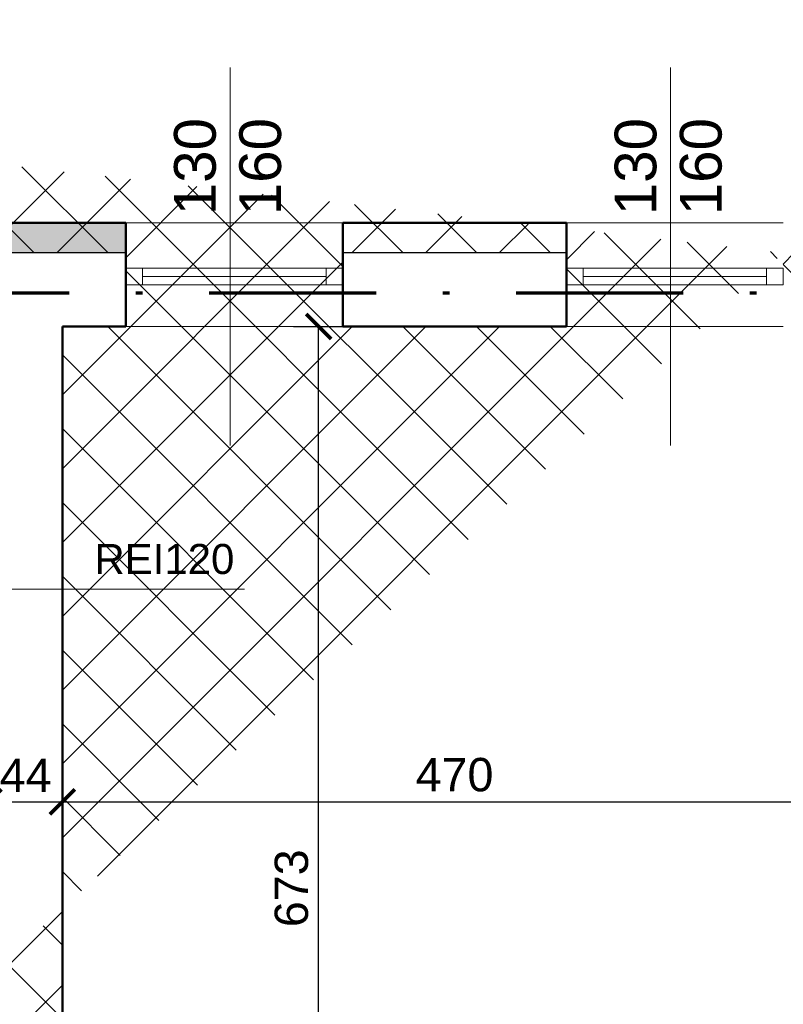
# Model space of a CAD drawing. Header units: millimetres. Extents: x -61343 to 9939, y -6894 to 7453.
# Tile 67 of 255: x -24207 to -23749, y 5147 to 5737. Entities that reach past the tile are written whole.
import ezdxf

# ---------------------------------------------------------------- set-up
doc = ezdxf.new("R2010")
doc.units = ezdxf.units.MM
doc.header["$MEASUREMENT"] = 0
doc.linetypes.add('Kropki i Kreski', pattern=[919.9999999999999, 500, -200, 20.00000000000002, -199.9999999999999])
for name, color, linetype in [('2D - Ogólne', 7, 'Continuous'), ('Konstrukcja - Ściany zew', 7, 'Continuous'), ('Opisy - Teksty', 7, 'Continuous')]:
    doc.layers.add(name, color=color, linetype=linetype)
for name, color, linetype, lineweight in [('A_opisy', 81, 'Continuous', 13), ('A_stolarka', 20, 'Continuous', 15), ('A_widokowe', 160, 'Continuous', 18), ('A_wymiary', 253, 'Continuous', 9), ('A_ściany istniejące hatch', 82, 'Continuous', 9)]:
    doc.layers.add(name, color=color, linetype=linetype, lineweight=lineweight)
doc.layers.add('A_wełna mineralna', color=7, linetype='Continuous', lineweight=5, true_color=0x00d66b)
doc.layers.add('A_zakres opracowania', color=7, linetype='Continuous', lineweight=70, true_color=0xe00038)
doc.styles.get("Standard").update_dxf_attribs({"font": 'arial.ttf'})
doc.styles.add('STYL_AUTOMATYCZNY_1', font='arial.ttf')
doc.dimstyles.new('1do100', dxfattribs={"dimtxt": 20, "dimasz": 15, "dimexe": 15, "dimexo": 0.625, "dimgap": 6, "dimtad": 1, "dimtxsty": 'Standard', "dimblk": 'ARCHTICK', "dimcen": 2.5, "dimadec": 0, "dimazin": 0, "dimtfac": 1, "dimtmove": 0, "dimatfit": 3, "dimldrblk": 'OBLIQUE', "dimfxl": 15, "dimfxlon": 1, "dimarcsym": 0})

# ---------------------------------------------------------------- blocks, each defined once
blk = doc.blocks.new('_ArchTick')
at = {"color": 0, "linetype": 'ByBlock', "const_width": 0.15}
blk.add_lwpolyline([(-0.5, -0.5), (0.5, 0.5)], dxfattribs=at)
blk = doc.blocks.new('*D1257')
at = {"layer": 'A_wymiary', "color": 0, "lineweight": -2, "transparency": 16777216}
for p, q in [((-24619.05965633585, 6106.17077205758), (-24619.05965633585, 6136.17077205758)), ((-23199.05965633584, 6106.17077205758), (-23199.05965633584, 6136.17077205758)), ((-24619.05965633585, 6121.17077205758), (-23199.05965633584, 6121.17077205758))]:
    blk.add_line(p, q, dxfattribs=at)
at = {"layer": 'Defpoints', "color": 0, "transparency": 16777216}
for p in [(-23199.05965633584, 6121.17077205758), (-24619.05965633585, 5615.323439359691), (-23199.05965633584, 4880.323442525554)]:
    blk.add_point(p, dxfattribs=at)
at = {"layer": 'A_wymiary', "color": 0, "lineweight": -2, "transparency": 16777216, "xscale": 15, "yscale": 15, "zscale": 15, "rotation": 180}
blk.add_blockref('_ArchTick', (-24619.05965633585, 6121.17077205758), dxfattribs=at)
at = {"layer": 'A_wymiary', "color": 0, "lineweight": -2, "transparency": 16777216, "xscale": 15, "yscale": 15, "zscale": 15}
blk.add_blockref('_ArchTick', (-23199.05965633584, 6121.17077205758), dxfattribs=at)
at = {"layer": 'A_wymiary', "color": 0, "transparency": 16777216, "insert": (-23909.29505468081, 6137.382231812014), "char_height": 20, "attachment_point": 5}
blk.add_mtext('1420', dxfattribs=at)
blk = doc.blocks.new('_Oblique')
at = {"color": 0, "linetype": 'ByBlock', "lineweight": -2}
blk.add_line((-0.5, -0.5), (0.5, 0.5), dxfattribs=at)
blk = doc.blocks.new('*D1295')
at = {"layer": 'A_wymiary', "color": 0, "lineweight": -2, "transparency": 16777216}
for p, q in [((-27147.05965633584, 6160.845450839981), (-27147.05965633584, 6190.845450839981)), ((-23199.05965633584, 6160.845450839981), (-23199.05965633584, 6190.845450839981)), ((-27147.05965633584, 6175.845450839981), (-23199.05965633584, 6175.845450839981))]:
    blk.add_line(p, q, dxfattribs=at)
at = {"layer": 'Defpoints', "color": 0, "transparency": 16777216}
for p in [(-23199.05965633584, 6175.845450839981), (-27147.05965633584, 5852.323442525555), (-23199.05965633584, 4880.323442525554)]:
    blk.add_point(p, dxfattribs=at)
at = {"layer": 'A_wymiary', "color": 0, "lineweight": -2, "transparency": 16777216, "xscale": 15, "yscale": 15, "zscale": 15, "rotation": 180}
blk.add_blockref('_ArchTick', (-27147.05965633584, 6175.845450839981), dxfattribs=at)
at = {"layer": 'A_wymiary', "color": 0, "lineweight": -2, "transparency": 16777216, "xscale": 15, "yscale": 15, "zscale": 15}
blk.add_blockref('_ArchTick', (-23199.05965633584, 6175.845450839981), dxfattribs=at)
at = {"layer": 'A_wymiary', "color": 0, "transparency": 16777216, "insert": (-25173.0704544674, 6192.063731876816), "char_height": 20, "attachment_point": 5}
blk.add_mtext('3948', dxfattribs=at)
blk = doc.blocks.new('*D1251')
at = {"layer": 'A_wymiary', "color": 0, "lineweight": -2, "transparency": 16777216}
for p, q in [((-24225.05965633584, 5253.543926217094), (-24225.05965633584, 5283.543926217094)), ((-24181.05965633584, 5253.543926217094), (-24181.05965633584, 5283.543926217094)), ((-24225.05965633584, 5268.543926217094), (-24181.05965633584, 5268.543926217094))]:
    blk.add_line(p, q, dxfattribs=at)
at = {"layer": 'Defpoints', "color": 0, "transparency": 16777216}
for p in [(-24181.05965633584, 5268.543926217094), (-24225.05965633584, 5223.823442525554), (-24181.05965633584, 5193.823442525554)]:
    blk.add_point(p, dxfattribs=at)
at = {"layer": 'A_wymiary', "color": 0, "lineweight": -2, "transparency": 16777216, "xscale": 15, "yscale": 15, "zscale": 15, "rotation": 180}
blk.add_blockref('_ArchTick', (-24225.05965633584, 5268.543926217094), dxfattribs=at)
at = {"layer": 'A_wymiary', "color": 0, "lineweight": -2, "transparency": 16777216, "xscale": 15, "yscale": 15, "zscale": 15}
blk.add_blockref('_ArchTick', (-24181.05965633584, 5268.543926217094), dxfattribs=at)
at = {"layer": 'A_wymiary', "color": 0, "transparency": 16777216, "insert": (-24203.05965633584, 5284.543926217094), "char_height": 20, "attachment_point": 5}
blk.add_mtext('44', dxfattribs=at)
blk = doc.blocks.new('*D1252')
at = {"layer": 'A_wymiary', "color": 0, "lineweight": -2, "transparency": 16777216}
for p, q in [((-24181.05965633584, 5253.543926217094), (-24181.05965633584, 5283.543926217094)), ((-23711.05965633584, 5253.543926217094), (-23711.05965633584, 5283.543926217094)), ((-24181.05965633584, 5268.543926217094), (-23711.05965633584, 5268.543926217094))]:
    blk.add_line(p, q, dxfattribs=at)
at = {"layer": 'Defpoints', "color": 0, "transparency": 16777216}
for p in [(-23711.05965633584, 5268.543926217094), (-23711.05965633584, 5216.823442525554), (-24181.05965633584, 5193.823442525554)]:
    blk.add_point(p, dxfattribs=at)
at = {"layer": 'A_wymiary', "color": 0, "lineweight": -2, "transparency": 16777216, "xscale": 15, "yscale": 15, "zscale": 15, "rotation": 180}
blk.add_blockref('_ArchTick', (-24181.05965633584, 5268.543926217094), dxfattribs=at)
at = {"layer": 'A_wymiary', "color": 0, "lineweight": -2, "transparency": 16777216, "xscale": 15, "yscale": 15, "zscale": 15}
blk.add_blockref('_ArchTick', (-23711.05965633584, 5268.543926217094), dxfattribs=at)
at = {"layer": 'A_wymiary', "color": 0, "transparency": 16777216, "insert": (-23946.05965633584, 5284.755385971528), "char_height": 20, "attachment_point": 5}
blk.add_mtext('470', dxfattribs=at)
blk = doc.blocks.new('*D1334')
at = {"layer": 'A_wymiary', "color": 0, "lineweight": -2, "transparency": 16777216}
for p, q in [((-24042.48680499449, 5553.323442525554), (-24012.48680499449, 5553.323442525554)), ((-24027.48680499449, 4880.323442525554), (-24027.48680499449, 5553.323442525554)), ((-24042.48680499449, 4880.323442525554), (-24012.48680499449, 4880.323442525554))]:
    blk.add_line(p, q, dxfattribs=at)
at = {"layer": 'Defpoints', "color": 0, "transparency": 16777216}
for p in [(-24181.05965633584, 5553.323442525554), (-24027.48680499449, 5553.323442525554), (-24181.05965633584, 4880.323442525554)]:
    blk.add_point(p, dxfattribs=at)
at = {"layer": 'A_wymiary', "color": 0, "lineweight": -2, "transparency": 16777216, "xscale": 15, "yscale": 15, "zscale": 15}
for p, rotation in [((-24027.48680499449, 5553.323442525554), 90), ((-24027.48680499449, 4880.323442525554), 270)]:
    blk.add_blockref('_ArchTick', p, dxfattribs=dict(at, rotation=rotation))
at = {"layer": 'A_wymiary', "color": 0, "transparency": 16777216, "insert": (-24043.70508603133, 5216.82344252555), "char_height": 20, "attachment_point": 5, "rotation": 90}
blk.add_mtext('673', dxfattribs=at)

msp = doc.modelspace()

# ---------------------------------------------------------------- hatches: boundary and pattern name
at = {"layer": 'A_wełna mineralna'}
h = msp.add_hatch(color=256, dxfattribs=at)
h.dxf.hatch_style = 1
h.paths.add_polyline_path([(-24143.05965633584, 5615.323442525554), (-24619.05965633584, 5615.323442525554), (-24619.05965633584, 5597.323442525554), (-24143.05965633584, 5597.323442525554)])
at = {"layer": 'A_ściany istniejące hatch'}
h = msp.add_hatch(dxfattribs=at)
h.set_pattern_fill('NET', color=256, scale=250, angle=45)
h.set_pattern_definition([(45, (7385.571392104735, 0), (-22.09708691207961, 22.09708691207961), []), (135, (7385.571392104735, 0), (-22.09708691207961, -22.09708691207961), [])])
h.paths.add_polyline_path([(-24601.05965633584, 5156.323444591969), (-24559.05965633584, 5156.323441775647), (-24559.05965633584, 4894.323442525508), (-24349.05965633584, 4894.323442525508), (-24349.05965633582, 4852.323442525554), (-24601.05965633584, 4852.323442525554)], flags=16)
h.paths.add_polyline_path([(-24007.05800551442, 4880.323442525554), (-24007.05800551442, 4820.323442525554), (-24127.05965633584, 4820.323442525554), (-24127.05965633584, 4660.323442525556), (-24187.05965633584, 4660.323442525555), (-24187.05965633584, 4852.323442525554), (-24229.05965633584, 4852.323442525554), (-24229.05965633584, 4894.323442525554), (-24225.05965633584, 4894.323442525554), (-24225.05965633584, 5553.323442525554), (-24559.05965633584, 5553.323442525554), (-24559.05965633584, 5507.323442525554), (-24601.05965633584, 5507.323442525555), (-24601.05965633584, 5597.323442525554), (-24143.05965633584, 5597.323442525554), (-24143.05965931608, 5553.323442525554), (-24181.05965633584, 5553.323442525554), (-24181.05965633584, 4880.323442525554)], flags=17)
h.paths.add_polyline_path([(-23403.05965633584, 4880.323442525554), (-23261.05965633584, 4880.323442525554), (-23261.05965633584, 4942.323442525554), (-23217.05965633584, 4942.323442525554), (-23217.05965633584, 4657.323445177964), (-23277.05965633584, 4657.323445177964), (-23277.05965633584, 4820.323442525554), (-23403.05965633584, 4820.323442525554)], flags=17)
h.paths.add_polyline_path([(-23360.05965633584, 4000.323442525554), (-23277.05965633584, 4000.323442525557), (-23277.05965633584, 4115.323445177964), (-23217.05965633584, 4115.323445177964), (-23217.05965633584, 3942.323442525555), (-23277.05965633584, 3942.323442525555), (-23277.05965633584, 3975.323442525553), (-23360.05965633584, 3975.323442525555)], flags=17)
h.paths.add_polyline_path([(-23717.05965633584, 4570.323442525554), (-23687.05965633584, 4570.323442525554), (-23687.05965633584, 4540.323442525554), (-23717.05965633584, 4540.323442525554)], flags=17)
h.paths.add_polyline_path([(-23717.05965633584, 4276.323442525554), (-23687.05965633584, 4276.323442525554), (-23687.05965633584, 4306.323442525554), (-23717.05965633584, 4306.323442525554)], flags=17)
h.paths.add_polyline_path([(-24205.05965633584, 2730.323442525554), (-24145.05965633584, 2730.323442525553), (-24145.05965633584, 2570.323442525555), (-23907.05965633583, 2570.323442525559), (-23907.05965633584, 2750.323442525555), (-23847.05965633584, 2750.323442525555), (-23847.05965633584, 2570.323442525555), (-23277.05965633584, 2570.323442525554), (-23277.05965633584, 2720.323442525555), (-23217.05965633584, 2720.323442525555), (-23217.05965633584, 2510.323442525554), (-24205.05965633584, 2510.323442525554)])
h.paths.add_polyline_path([(-26687.05965227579, 5880.323442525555), (-26474.05965633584, 5880.32344487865), (-26474.05966137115, 5974.357659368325), (-26449.05965901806, 5974.35765319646), (-26449.05965901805, 5855.323442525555), (-26687.05965227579, 5855.323442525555)], flags=17)
h.paths.add_polyline_path([(-26054.05965633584, 5854.668952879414), (-26019.05965633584, 5854.668952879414), (-26019.05965633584, 5974.35765319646), (-26054.05965633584, 5974.35765319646)], flags=17)
h.paths.add_polyline_path([(-25764.05965630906, 4030.323442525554), (-25694.05966801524, 4030.323442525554), (-25694.05966801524, 3970.323442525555), (-25764.05965630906, 3970.323442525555)], flags=17)
h.paths.add_polyline_path([(-25354.05965630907, 4030.323442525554), (-25284.05965630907, 4030.323442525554), (-25284.05965630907, 3970.323442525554), (-25354.05965630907, 3970.323442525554)], flags=17)
h.paths.add_polyline_path([(-24913.05965630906, 4030.323442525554), (-24845.05966801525, 4030.323442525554), (-24845.05966801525, 3970.323442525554), (-24913.05965630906, 3970.323442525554)], flags=17)
h.paths.add_polyline_path([(-24710.05965630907, 4030.323442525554), (-24629.05966801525, 4030.323442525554), (-24629.05966801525, 3970.323442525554), (-24710.05965630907, 3970.323442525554)], flags=17)
h.paths.add_polyline_path([(-24127.05965633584, 4530.323438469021), (-24187.05965633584, 4530.323438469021), (-24187.05965633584, 4454.323442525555), (-24127.05965633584, 4454.323442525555)], flags=17)
h.paths.add_polyline_path([(-24559.05965633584, 5377.323440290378), (-24601.05965633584, 5377.323440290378), (-24601.05965633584, 5286.323444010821), (-24559.05965633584, 5286.323444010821)], flags=16)
h.paths.add_polyline_path([(-24013.05965633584, 5597.323442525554), (-23879.05965633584, 5597.323442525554), (-23879.05965633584, 5553.323442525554), (-24013.05965633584, 5553.323442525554)], flags=17)
h.paths.add_polyline_path([(-23261.05965633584, 5277.323444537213), (-23217.05965633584, 5277.323444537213), (-23217.05965633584, 5352.323442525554), (-23261.05965633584, 5352.323442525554)], flags=17)
h.paths.add_polyline_path([(-23261.05965633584, 5072.323442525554), (-23217.05965633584, 5072.323442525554), (-23217.05965633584, 5147.323442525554), (-23261.05965633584, 5147.323442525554)], flags=17)
h.paths.add_polyline_path([(-23277.05965633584, 4451.32344741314), (-23217.05965633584, 4451.32344741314), (-23217.05965633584, 4527.323445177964), (-23277.05965633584, 4527.323445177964)], flags=17)
h.paths.add_polyline_path([(-23277.05965633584, 4245.32344741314), (-23217.05965633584, 4245.32344741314), (-23217.05965633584, 4321.323445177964), (-23277.05965633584, 4321.323445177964)], flags=17)
h.paths.add_polyline_path([(-23277.05965633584, 3737.323444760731), (-23217.05965633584, 3737.323444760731), (-23217.05965633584, 3812.323442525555), (-23277.05965633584, 3812.323442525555)], flags=17)
h.paths.add_polyline_path([(-23277.05965633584, 3532.323444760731), (-23217.05965633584, 3532.323444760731), (-23217.05965633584, 3607.323442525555), (-23277.05965633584, 3607.323442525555)], flags=17)
h.paths.add_polyline_path([(-23277.05965633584, 3060.32344476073), (-23217.05965633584, 3060.32344476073), (-23217.05965633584, 3130.323442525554), (-23277.05965633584, 3130.323442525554)], flags=17)
h.paths.add_polyline_path([(-23217.05965633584, 2855.323442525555), (-23277.05965633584, 2855.323442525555), (-23277.05965633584, 2925.323442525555), (-23217.05965633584, 2925.323442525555)], flags=17)
h.paths.add_polyline_path([(-24502.05965659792, 2970.323442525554), (-24432.05965633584, 2970.323442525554), (-24432.05965633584, 2910.323442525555), (-24502.05965659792, 2910.323442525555)], flags=17)
h.paths.add_polyline_path([(-24707.05965633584, 2910.323442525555), (-24637.05965633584, 2910.323442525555), (-24637.05965633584, 2970.323442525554), (-24707.05965633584, 2970.323442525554)], flags=17)
h.paths.add_polyline_path([(-24912.05965659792, 2970.323442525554), (-24842.05965633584, 2970.323442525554), (-24842.05965633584, 2910.323442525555), (-24912.05965659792, 2910.323442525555)], flags=17)
h.paths.add_polyline_path([(-25169.05965633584, 2910.323442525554), (-25047.05966804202, 2910.323442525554), (-25047.05966804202, 2970.323442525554), (-25169.05965633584, 2970.323442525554)], flags=17)
h.paths.add_polyline_path([(-25374.05965659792, 2970.323442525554), (-25304.05965633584, 2970.323442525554), (-25304.05965633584, 2910.323442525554), (-25374.05965659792, 2910.323442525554)], flags=17)
h.paths.add_polyline_path([(-25579.05965633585, 2910.323442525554), (-25509.05965633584, 2910.323442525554), (-25509.05965633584, 2970.323442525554), (-25579.05965633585, 2970.323442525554)], flags=17)
h.paths.add_polyline_path([(-25784.05965659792, 2970.323442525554), (-25714.05965633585, 2970.323442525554), (-25714.05965633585, 2910.323442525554), (-25784.05965659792, 2910.323442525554)], flags=17)
h.paths.add_polyline_path([(-23895.05965633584, 2970.323442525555), (-23981.55965633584, 2970.323442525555), (-23981.54424533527, 2910.323442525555), (-23907.05965633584, 2910.323442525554), (-23907.05965633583, 2860.323442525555), (-23847.05965633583, 2860.323442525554), (-23847.05965633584, 3103.823442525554), (-23895.05965633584, 3103.823442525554)], flags=17)
h.paths.add_polyline_path([(-24091.55965633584, 2970.323442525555), (-24091.54424533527, 2910.323442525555), (-24145.05965633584, 2910.323442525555), (-24145.05965633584, 2870.323442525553), (-24205.05965633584, 2870.323442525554), (-24205.05965633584, 2910.323442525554), (-24297.05965633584, 2910.323442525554), (-24297.05965633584, 2970.323442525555)], flags=17)
h.paths.add_polyline_path([(-26079.05965633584, 2864.323442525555), (-26019.05965633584, 2864.323442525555), (-26019.05965633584, 2910.323442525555), (-25919.05965633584, 2910.323442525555), (-25919.05966804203, 2970.323442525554), (-26079.05965633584, 2970.323442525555)], flags=17)
h.paths.add_polyline_path([(-24289.05965630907, 4030.323442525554), (-24187.05965633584, 4030.323442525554), (-24187.05965633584, 4324.323442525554), (-24127.05965633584, 4324.32343846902), (-24127.05965633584, 4000.323442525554), (-24110.05965633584, 4000.323442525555), (-24110.05965633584, 3975.323442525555), (-24127.05965633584, 3975.323442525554), (-24127.05965633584, 3620.323442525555), (-24100.05965633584, 3620.323442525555), (-24100.05965633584, 3540.323442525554), (-24127.05965633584, 3540.323442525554), (-24127.05965633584, 3320.323442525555), (-24302.55965633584, 3320.323442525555), (-24302.55965633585, 3368.323442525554), (-24167.05965633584, 3368.323442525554), (-24167.05965633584, 3970.323442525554), (-24289.05965657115, 3970.323442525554)], flags=17)
h.paths.add_polyline_path([(-24494.05965630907, 4030.323442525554), (-24424.05965630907, 4030.323442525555), (-24424.05965630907, 3970.323442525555), (-24457.05965633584, 3970.323442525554), (-24457.05965633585, 3804.323442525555), (-24489.05965633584, 3804.323445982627), (-24489.05965633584, 3970.323442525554), (-24494.05965630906, 3970.323442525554)], flags=17)
h.paths.add_polyline_path([(-24736.05965633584, 3368.323442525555), (-24489.05965633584, 3368.323442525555), (-24489.05965633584, 3518.323447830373), (-24457.05965633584, 3518.3234443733), (-24457.05965633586, 3368.323442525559), (-24412.55965633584, 3368.323442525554), (-24412.55965633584, 3320.323442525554), (-24736.05965633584, 3320.323442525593)], flags=17)
h.paths.add_polyline_path([(-25725.05965633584, 3368.323442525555), (-25725.05965633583, 3320.323442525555), (-25485.05965633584, 3320.323442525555), (-25485.05965633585, 3368.323442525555), (-25489.05965630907, 3368.323442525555), (-25489.05965630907, 3460.323442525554), (-25517.05965630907, 3460.323442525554), (-25517.05965630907, 3368.323442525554)], flags=17)
h.paths.add_polyline_path([(-26079.05965633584, 4061.323442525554), (-26019.05965633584, 4061.323442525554), (-26019.05965633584, 4030.323442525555), (-25899.05965630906, 4030.323442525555), (-25899.05966801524, 3970.323442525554), (-26039.05965633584, 3970.323442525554), (-26039.05965633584, 3368.323442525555), (-25835.05965633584, 3368.323442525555), (-25835.05965633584, 3320.323442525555), (-26079.05965633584, 3320.323442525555)], flags=17)
h.paths.add_polyline_path([(-26019.05965633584, 4357.738516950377), (-26079.05965633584, 4357.738516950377), (-26079.05965633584, 4201.323453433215), (-26019.05965633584, 4201.323453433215)], flags=17)
h.paths.add_polyline_path([(-26019.05965633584, 4572.297004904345), (-26079.05965633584, 4572.297004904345), (-26079.05965633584, 4492.738518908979), (-26019.05965633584, 4492.738518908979)], flags=17)
h.paths.add_polyline_path([(-26019.05965633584, 4787.323442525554), (-26079.05965633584, 4787.323442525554), (-26079.05965633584, 4707.297013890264), (-26019.05965633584, 4707.297013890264)], flags=17)
h.paths.add_polyline_path([(-26019.05965633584, 5107.323442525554), (-26079.05965633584, 5107.323442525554), (-26079.05965633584, 4922.323442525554), (-26019.05965633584, 4922.323442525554)], flags=17)
h.paths.add_polyline_path([(-26019.05965633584, 5312.323442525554), (-26079.05965633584, 5312.323442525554), (-26079.05965633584, 5242.323455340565), (-26019.05965633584, 5242.323455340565)], flags=17)
h.paths.add_polyline_path([(-26019.05965633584, 5527.323442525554), (-26079.05965633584, 5527.323442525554), (-26079.05965633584, 5447.323442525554), (-26019.05965633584, 5447.323442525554)], flags=17)
h.paths.add_polyline_path([(-27069.05965633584, 5252.439788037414), (-27129.05965633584, 5252.439788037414), (-27129.05965633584, 5322.419772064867), (-27069.05965633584, 5322.419772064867), (-27069.05965633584, 5324.323442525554), (-26609.05965633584, 5324.323442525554), (-26609.05965633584, 5314.323442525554), (-26640.15965633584, 5314.323442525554), (-26640.15965633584, 5238.323442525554), (-26655.15965633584, 5238.323442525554), (-26655.15965633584, 5314.323442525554), (-26911.05965633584, 5314.323442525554), (-26911.05965633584, 5299.320287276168), (-26918.05965633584, 5299.320287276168), (-26918.05965633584, 5314.323442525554), (-27069.05965633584, 5314.323442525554)])
h.paths.add_polyline_path([(-27069.05965633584, 5197.323442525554), (-27069.05965633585, 5204.323442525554), (-26918.05965633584, 5204.323442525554), (-26918.05965633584, 5209.320288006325), (-26911.05965633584, 5209.320288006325), (-26911.05965633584, 5186.842374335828), (-26918.05965633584, 5186.842373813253), (-26918.05965633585, 5197.323442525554)], flags=17)
h.paths.add_polyline_path([(-27129.05965633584, 5117.439788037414), (-27069.05965633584, 5117.439788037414), (-27069.05965633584, 5087.323442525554), (-26918.05965633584, 5087.323442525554), (-26918.05965633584, 5096.842374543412), (-26911.05965633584, 5096.842374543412), (-26911.05965633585, 5087.323442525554), (-26655.15965633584, 5087.323442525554), (-26655.15965633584, 5143.323442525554), (-26640.15965633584, 5143.323442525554), (-26640.15965633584, 5087.323442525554), (-26612.05965609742, 5087.323442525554), (-26612.05965633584, 5072.323442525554), (-27069.05965633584, 5072.323442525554), (-27069.05965633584, 5046.959804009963), (-27129.05965633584, 5046.959804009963)])
h.paths.add_polyline_path([(-27129.05965633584, 4916.959804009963), (-27069.05965633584, 4916.959804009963), (-27069.05965633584, 4872.323442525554), (-26477.05965633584, 4872.323442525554), (-26477.05965633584, 4889.588796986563), (-26429.05965633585, 4889.588796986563), (-26429.05965633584, 4560.322612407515), (-26477.05965633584, 4560.322612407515), (-26477.05965633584, 4832.323442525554), (-27069.05965633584, 4832.323442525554), (-27069.05965633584, 4754.452296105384), (-27129.05965633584, 4754.452296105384)])
h.paths.add_polyline_path([(-27129.05965633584, 4414.472312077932), (-27069.05965633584, 4414.472312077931), (-27069.05965633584, 4392.323442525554), (-26477.05965633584, 4392.323442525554), (-26477.05965633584, 4450.322612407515), (-26429.05965633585, 4450.322612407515), (-26429.05965633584, 4053.322612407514), (-26477.05965633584, 4053.322612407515), (-26477.05965633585, 4367.323442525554), (-27069.05965633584, 4367.323442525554), (-27069.05965633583, 4344.256026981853), (-27129.05965633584, 4344.256026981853)])
h.paths.add_polyline_path([(-27129.05965633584, 4000.125357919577), (-27069.05965633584, 4000.125357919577), (-27069.05965633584, 3930.323442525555), (-26477.05965633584, 3930.323442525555), (-26477.05965633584, 3943.322612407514), (-26429.05965633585, 3943.322612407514), (-26429.05965633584, 3884.684373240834), (-26477.05965633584, 3884.684373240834), (-26477.05965633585, 3887.323442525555), (-27069.05965633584, 3887.323442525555), (-27069.05965633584, 3835.125357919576), (-27129.05965633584, 3835.125357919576)])
h.paths.add_polyline_path([(-27129.05965633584, 3700.125357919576), (-27069.05965633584, 3700.125357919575), (-27069.05965633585, 3645.543180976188), (-27010.05965633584, 3645.543180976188), (-27010.05965633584, 3787.240861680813), (-27000.69587569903, 3787.240861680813), (-27000.69587692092, 3781.240861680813), (-27004.05965633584, 3781.240861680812), (-27004.05965633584, 3645.543180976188), (-26907.05965633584, 3645.543180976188), (-26907.05965633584, 3781.240861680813), (-26911.69587692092, 3781.240861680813), (-26911.69587692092, 3787.240861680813), (-26896.5144484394, 3787.240861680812), (-26896.5144484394, 3781.240861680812), (-26901.05965633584, 3781.240861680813), (-26901.05965633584, 3645.543180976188), (-26804.05965633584, 3645.543180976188), (-26804.05965633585, 3781.240861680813), (-26807.5144484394, 3781.240861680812), (-26807.51444953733, 3787.240861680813), (-26798.05965633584, 3787.240861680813), (-26798.05965633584, 3752.240861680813), (-26793.88796868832, 3752.240861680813), (-26793.88796868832, 3746.240861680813), (-26798.05965633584, 3746.240861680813), (-26798.05965633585, 3645.543180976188), (-26630.05965633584, 3645.543180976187), (-26630.05965633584, 3746.240861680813), (-26704.88796654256, 3746.240861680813), (-26704.88796753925, 3752.240861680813), (-26624.05965633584, 3752.240861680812), (-26624.05965633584, 3645.543180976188), (-26477.05965633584, 3645.543180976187), (-26477.05965633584, 3774.684373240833), (-26429.05965633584, 3774.684373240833), (-26429.05965633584, 3627.829504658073), (-26477.05965633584, 3627.829504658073), (-26477.05965633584, 3630.543180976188), (-26624.05965633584, 3630.543180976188), (-26624.05965633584, 3588.24317934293), (-26630.05965633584, 3588.243180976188), (-26630.05965633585, 3630.543180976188), (-27069.05965633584, 3630.543180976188), (-27129.05965633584, 3630.543180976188)])
h.paths.add_polyline_path([(-27129.05965633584, 4549.472312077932), (-27069.05965633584, 4549.472312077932), (-27069.05965633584, 4619.452296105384), (-27129.05965633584, 4619.452296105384)])
h.paths.add_polyline_path([(-27129.05965633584, 4135.125357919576), (-27069.05965633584, 4135.125357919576), (-27069.05965633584, 4209.256026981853), (-27129.05965633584, 4209.256026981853)], flags=17)
h.paths.add_polyline_path([(-27129.05965633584, 3425.563196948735), (-27069.05965633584, 3425.563196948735), (-27069.05965633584, 3495.543180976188), (-27129.05965633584, 3495.543180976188)], flags=17)
h.paths.add_polyline_path([(-27129.05965633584, 3220.583212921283), (-27129.05965633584, 3290.563196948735), (-27069.05965633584, 3290.563196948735), (-27069.05965633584, 3280.563196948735), (-27022.05965633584, 3280.563196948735), (-27022.05965633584, 3451.543196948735), (-27010.8489369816, 3451.543196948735), (-27010.8489369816, 3445.543196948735), (-27016.05965633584, 3445.543196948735), (-27016.05965633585, 3280.563196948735), (-26917.05965633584, 3280.563196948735), (-26917.05965633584, 3445.543196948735), (-26921.84893456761, 3445.543196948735), (-26921.84893456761, 3451.543196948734), (-26906.54779697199, 3451.543196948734), (-26906.54779697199, 3445.543196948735), (-26911.05965633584, 3445.543196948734), (-26911.05965633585, 3280.563196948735), (-26814.05965633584, 3280.563196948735), (-26814.05965633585, 3445.543196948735), (-26817.54779522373, 3445.543196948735), (-26817.54779826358, 3451.543196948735), (-26803.51444971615, 3451.543196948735), (-26803.5144484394, 3445.543196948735), (-26808.05965633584, 3445.543196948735), (-26808.05965633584, 3280.563196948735), (-26711.05965633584, 3280.563196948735), (-26711.05965633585, 3445.543196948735), (-26714.5144484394, 3445.543196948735), (-26714.5144484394, 3451.543196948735), (-26711.05965633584, 3451.543196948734), (-26711.05965633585, 3495.543180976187), (-26630.05965633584, 3495.543180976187), (-26630.05965633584, 3499.243179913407), (-26624.05965633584, 3499.243179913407), (-26624.05965633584, 3485.215646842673), (-26630.05965633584, 3485.215646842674), (-26630.05965633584, 3489.543180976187), (-26705.05965633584, 3489.543180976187), (-26705.05965633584, 3280.563196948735), (-26630.05965633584, 3280.563196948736), (-26630.05965633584, 3396.215642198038), (-26624.05965633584, 3396.21564435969), (-26624.05965633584, 3280.563196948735), (-26477.05965633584, 3280.563196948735), (-26477.05965633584, 3517.829504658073), (-26429.05965633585, 3517.829504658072), (-26429.05965633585, 3084.023442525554), (-26477.05965633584, 3084.023442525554), (-26477.05965633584, 3265.563196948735), (-26624.05965633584, 3265.563196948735), (-26624.05965633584, 3168.053688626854), (-26630.05965633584, 3168.053688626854), (-26630.05965633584, 3265.563196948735), (-26705.05965633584, 3265.563196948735), (-26705.05965633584, 3072.723442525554), (-26630.05965633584, 3072.723442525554), (-26630.05965633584, 3079.05368821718), (-26624.05965633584, 3079.05368821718), (-26624.05965633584, 3063.023443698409), (-26630.05965633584, 3063.023442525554), (-26630.05965633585, 3066.723442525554), (-26711.05965633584, 3066.723442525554), (-26711.05965633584, 3140.323442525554), (-26714.5144484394, 3140.323442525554), (-26714.5144484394, 3146.323442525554), (-26711.05965633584, 3146.323442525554), (-26711.05965633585, 3265.563196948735), (-26808.05965633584, 3265.563196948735), (-26808.05965633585, 3146.323442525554), (-26803.51444929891, 3146.323442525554), (-26803.5144484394, 3140.323442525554), (-26817.54779697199, 3140.323442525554), (-26817.54779522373, 3146.323442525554), (-26814.05965633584, 3146.323442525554), (-26814.05965633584, 3265.563196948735), (-26911.05965633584, 3265.563196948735), (-26911.05965633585, 3146.323442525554), (-26906.54779697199, 3146.323442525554), (-26906.54779697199, 3140.323442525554), (-26921.84893562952, 3140.323442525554), (-26921.84893456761, 3146.323442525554), (-26917.05965633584, 3146.323442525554), (-26917.05965633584, 3265.563196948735), (-27016.05965633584, 3265.563196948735), (-27016.05965633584, 3146.323442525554), (-27010.84893516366, 3146.323442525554), (-27010.8489369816, 3140.323442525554), (-27022.05965633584, 3140.323442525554), (-27022.05965633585, 3265.563196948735), (-27069.05965633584, 3265.563196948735), (-27069.05965633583, 3220.583212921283)])
h.paths.add_polyline_path([(-27009.05965633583, 2829.323442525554), (-27069.05965633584, 2829.323442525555), (-27069.05965633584, 2910.323442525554), (-27129.05965633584, 2910.323442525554), (-27129.05965633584, 3085.583212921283), (-27069.05965633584, 3085.583212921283), (-27069.05965633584, 2970.323442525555), (-26630.05965633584, 2970.323442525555), (-26630.05965633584, 2974.023442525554), (-26624.05965633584, 2974.023443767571), (-26624.05965633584, 2970.323442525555), (-26477.05965633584, 2970.323442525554), (-26477.05965633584, 2974.023442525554), (-26429.05965633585, 2974.023442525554), (-26429.05965633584, 2919.323443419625), (-26454.05965633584, 2919.323442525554), (-26454.05965633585, 2930.323442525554), (-26624.05965633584, 2930.323442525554), (-26624.05965633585, 2925.583212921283), (-26630.05965633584, 2925.583212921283), (-26630.05965633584, 2930.323442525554), (-26814.05965633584, 2930.323442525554), (-26814.05965633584, 2890.070277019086), (-26839.05965633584, 2890.070277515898), (-26839.05965633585, 2930.323442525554), (-27009.05965633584, 2930.323442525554)])
h.paths.add_polyline_path([(-27009.05965633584, 2580.323442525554), (-27009.05965633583, 2619.323442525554), (-27069.05965633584, 2619.323442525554), (-27069.05965633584, 2520.323442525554), (-26019.05965633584, 2520.323442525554), (-26019.05965633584, 2724.323442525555), (-26079.05965633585, 2724.323442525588), (-26079.05965633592, 2580.323442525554)])
edge = h.paths.add_edge_path()
edge.add_line((-23749.05965633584, 5597.323442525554), (-23749.05965991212, 5553.323442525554))
edge.add_line((-23749.05965991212, 5553.323442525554), (-23711.05965633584, 5553.323442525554))
edge.add_line((-23711.05965633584, 5553.323442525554), (-23711.05965633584, 5403.323442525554))
edge.add_line((-23711.05965633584, 5403.323442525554), (-23684.05965633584, 5403.323442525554))
edge.add_line((-23684.05965633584, 5403.323442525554), (-23684.05965633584, 5553.323442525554))
edge.add_line((-23684.05965633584, 5553.323442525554), (-23261.05965633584, 5553.323442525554))
edge.add_line((-23261.05965633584, 5553.323442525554), (-23261.05965633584, 5482.323440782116))
edge.add_line((-23261.05965633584, 5482.323440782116), (-23217.05965633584, 5482.323442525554))
edge.add_line((-23217.05965633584, 5482.323442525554), (-23217.05965633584, 5597.323442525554))
edge.add_line((-23217.05965633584, 5597.323442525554), (-23749.05965633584, 5597.323485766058))
edge.add_line((-27084.05965633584, 5974.357659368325), (-27049.05965633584, 5974.357659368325))
edge.add_line((-27049.05965633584, 5974.357659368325), (-27049.05964925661, 5880.32344487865))
edge.add_line((-27049.05964925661, 5880.32344487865), (-26867.05965633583, 5880.32344487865))
edge.add_line((-26867.05965633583, 5880.32344487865), (-26867.05965218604, 5855.323442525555))
edge.add_line((-26867.05965218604, 5855.323442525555), (-27084.05965633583, 5855.323442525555))
edge.add_line((-27084.05965633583, 5855.323442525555), (-27084.05965633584, 5974.35765319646))
edge.add_line((-25489.05965630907, 3570.323442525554), (-25517.05965630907, 3570.323442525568))
edge.add_line((-25517.05965630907, 3570.323442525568), (-25517.05965624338, 3855.323442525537))
edge.add_line((-25517.05965624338, 3855.323442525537), (-25489.0596563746, 3855.323442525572))
edge.add_line((-25489.0596563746, 3855.323442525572), (-25489.05965617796, 3775.342492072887))
edge.add_line((-25489.05965617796, 3775.342492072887), (-25489.05965630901, 3683.71488578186))
edge.add_line((-25489.05965630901, 3683.71488578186), (-25489.05965630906, 3580.323442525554))
edge.add_line((-25489.05965630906, 3580.323442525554), (-25489.05966801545, 3570.323442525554))
edge.add_line((-26179.05965633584, 5852.323442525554), (-26019.05965633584, 5852.323442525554))
edge.add_line((-26019.05965633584, 5852.323442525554), (-26019.05965633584, 5662.323442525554))
edge.add_line((-26019.05965633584, 5662.323442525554), (-26079.05965633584, 5662.323442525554))
edge.add_line((-26079.05965633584, 5662.323442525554), (-26079.05965633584, 5792.323442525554))
edge.add_line((-26079.05965633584, 5792.323442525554), (-26179.05965633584, 5792.323442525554))
edge.add_line((-26179.05965633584, 5792.323442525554), (-26179.05965821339, 5852.323442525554))
edge.add_line((-26687.05965052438, 5852.323442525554), (-26329.05965633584, 5852.323442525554))
edge.add_line((-26329.05965633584, 5852.323442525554), (-26329.05965633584, 5792.323442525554))
edge.add_line((-26329.05965633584, 5792.323442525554), (-26429.05965633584, 5792.323442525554))
edge.add_line((-26429.05965633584, 5792.323442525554), (-26429.05965633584, 4999.588796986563))
edge.add_line((-26429.05965633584, 4999.588796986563), (-26477.05965633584, 4999.588796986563))
edge.add_line((-26477.05965633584, 4999.588796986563), (-26477.05965633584, 5072.323442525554))
edge.add_line((-26477.05965633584, 5072.323442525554), (-26517.05965299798, 5072.323442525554))
edge.add_line((-26517.05965299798, 5072.323442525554), (-26517.05965633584, 5087.323442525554))
edge.add_line((-26517.05965633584, 5087.323442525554), (-26477.05965633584, 5087.323442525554))
edge.add_line((-26477.05965633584, 5087.323442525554), (-26477.05965633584, 5792.323442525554))
edge.add_line((-26477.05965633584, 5792.323442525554), (-26687.05965141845, 5792.323442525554))
edge.add_line((-26687.05965141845, 5792.323442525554), (-26687.05965633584, 5852.323442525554))
edge.add_line((-26839.05965633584, 2790.070277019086), (-26814.05965633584, 2790.07027602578))
edge.add_line((-26814.05965633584, 2790.07027602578), (-26814.05965633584, 2755.323442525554))
edge.add_line((-26814.05965633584, 2755.323442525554), (-26454.05965633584, 2755.323442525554))
edge.add_line((-26454.05965633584, 2755.323442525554), (-26454.05965633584, 2821.355609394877))
edge.add_line((-26454.05965633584, 2821.355609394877), (-26429.05965633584, 2821.355609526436))
edge.add_line((-26429.05965633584, 2821.355609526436), (-26429.05965633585, 2750.323442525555))
edge.add_line((-26429.05965633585, 2750.323442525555), (-26759.05965633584, 2750.323442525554))
edge.add_line((-26759.05965633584, 2750.323442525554), (-26759.05965633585, 2730.323442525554))
edge.add_line((-26759.05965633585, 2730.323442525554), (-26839.05965633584, 2730.323442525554))
edge.add_line((-26839.05965633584, 2730.323442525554), (-26839.05965396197, 2790.070277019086))
h.paths.add_polyline_path([(-25059.05965633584, 3855.323442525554), (-25099.05965633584, 3855.323442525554), (-25099.05965633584, 3368.323442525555), (-25375.05965633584, 3368.323442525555), (-25375.05965633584, 3320.323442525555), (-24846.05965633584, 3320.323442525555), (-24846.05965633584, 3368.323442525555), (-25059.05965633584, 3368.323442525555)], flags=17)
h.paths.add_polyline_path([(-25099.05965633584, 3955.323442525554), (-25059.05965633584, 3955.323442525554), (-25059.05965633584, 3970.323442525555), (-25048.05965630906, 3970.323442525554), (-25048.05965630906, 4030.323442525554), (-25149.05965630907, 4030.323442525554), (-25149.05965657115, 3970.323442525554), (-25099.05965633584, 3970.323442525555)], flags=17)
h.paths.add_polyline_path([(-23578.05965693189, 4820.323442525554), (-23832.05800551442, 4820.323442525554), (-23832.05800239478, 4880.323442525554), (-23711.05965633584, 4880.323442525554), (-23711.05965633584, 4953.323446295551), (-23684.05965633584, 4953.323446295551), (-23684.05965633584, 4880.323442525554), (-23578.05965693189, 4880.323442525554)], flags=17)
h.paths.add_polyline_path([(-23789.5634736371, 3577.323442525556), (-23779.5634736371, 3577.323442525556), (-23779.5634736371, 3592.323442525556), (-23789.5634736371, 3592.323442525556)], flags=17)
h.paths.add_polyline_path([(-23699.5634736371, 3749.323442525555), (-23684.5634736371, 3749.323442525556), (-23684.5634736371, 3975.323442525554), (-23644.05965633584, 3975.323442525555), (-23644.05965261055, 4000.323442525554), (-24000.05965633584, 4000.323442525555), (-24000.05965633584, 3975.323442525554), (-23939.05965633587, 3975.323442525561), (-23939.05965633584, 3749.323442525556), (-23921.05965633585, 3749.323442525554), (-23921.05965633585, 3759.323442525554), (-23929.05965633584, 3759.323442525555), (-23929.05965633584, 3975.323442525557), (-23789.5634736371, 3975.323442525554), (-23789.5634736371, 3759.323442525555), (-23836.05965762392, 3759.323442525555), (-23836.05965762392, 3749.323442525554), (-23774.56347214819, 3749.323442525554), (-23774.56347214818, 3759.323442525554), (-23779.56347363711, 3759.323442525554), (-23779.5634736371, 3975.323442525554), (-23694.56347363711, 3975.323442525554), (-23694.56347363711, 3759.323442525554), (-23699.5634736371, 3759.323442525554)], flags=17)
h.paths.add_polyline_path([(-23929.05965633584, 3592.323442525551), (-23939.05965633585, 3592.323442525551), (-23939.05965633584, 3368.323442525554), (-23997.05965633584, 3368.323442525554), (-23997.05965633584, 3320.323442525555), (-23895.05965633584, 3320.323442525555), (-23895.05965633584, 3213.823442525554), (-23847.05965633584, 3213.823442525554), (-23847.05965633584, 3320.323442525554), (-23277.05965633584, 3320.323442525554), (-23277.05965633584, 3265.32344476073), (-23217.05965633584, 3265.323442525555), (-23217.05965633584, 3402.323442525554), (-23277.05965633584, 3402.323442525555), (-23277.05965633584, 3368.323442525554), (-23779.5634736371, 3368.323442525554), (-23779.5634736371, 3477.323442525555), (-23789.5634736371, 3477.323442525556), (-23789.5634736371, 3368.323442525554), (-23929.05965633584, 3368.323442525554)], flags=17)
h.paths.add_polyline_path([(-27129.05965633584, 5662.39975609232), (-27069.05965633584, 5662.399756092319), (-27069.05965633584, 5792.323442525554), (-26867.05966393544, 5792.323442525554), (-26867.05966393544, 5852.323442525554), (-27129.05965633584, 5852.323442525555)])
h.paths.add_polyline_path([(-27069.05965633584, 5527.399756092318), (-27129.05965633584, 5527.399756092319), (-27129.05965633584, 5457.419772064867), (-27069.05965633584, 5457.419772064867)])

# ---------------------------------------------------------------- linework, layer by layer
at = {"layer": '2D - Ogólne', "color": 7, "linetype": 'Continuous', "lineweight": 15}
for p, q in [((-24080.55965633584, 5708.413704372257), (-24080.55965633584, 5481.923069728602)), ((-23816.55965633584, 5708.413704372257), (-23816.55965633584, 5481.923069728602))]:
    msp.add_line(p, q, dxfattribs=at)
at = {"layer": '2D - Ogólne', "color": 7, "linetype": 'Continuous', "lineweight": 25}
for p, q in [((-24143.05965633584, 5597.323442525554), (-24601.05965633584, 5597.323442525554)), ((-23879.05965633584, 5597.323442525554), (-24013.05965633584, 5597.323442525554))]:
    msp.add_line(p, q, dxfattribs=at)
at = {"layer": 'A_opisy'}
msp.add_line((-24071.98740311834, 5396.020957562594), (-24233.06532636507, 5396.020957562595), dxfattribs=at)
at = {"layer": 'A_stolarka'}
for p, q in [((-24133.05966039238, 5588.323442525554), (-24023.05966039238, 5588.323442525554)), ((-23869.05966039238, 5588.323442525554), (-23759.05966039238, 5588.323442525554)), ((-24133.05966039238, 5583.323442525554), (-24023.05966039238, 5583.323442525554)), ((-23869.05966039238, 5583.323442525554), (-23759.05966039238, 5583.323442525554)), ((-24133.05966039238, 5578.323442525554), (-24023.05966039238, 5578.323442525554)), ((-23869.05966039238, 5578.323442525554), (-23759.05966039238, 5578.323442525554))]:
    msp.add_line(p, q, dxfattribs=at)
for points in [[(-24143.05966039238, 5588.323442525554), (-24143.05966039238, 5578.323442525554), (-24133.05966039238, 5578.323442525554), (-24133.05966039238, 5588.323442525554)], [(-24023.05966039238, 5588.323442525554), (-24023.05966039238, 5578.323442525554), (-24013.05966039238, 5578.323442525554), (-24013.05966039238, 5588.323442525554)], [(-23879.05966039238, 5588.323442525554), (-23879.05966039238, 5578.323442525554), (-23869.05966039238, 5578.323442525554), (-23869.05966039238, 5588.323442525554)], [(-23759.05966039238, 5588.323442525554), (-23759.05966039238, 5578.323442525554), (-23749.05966039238, 5578.323442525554), (-23749.05966039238, 5588.323442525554)]]:
    msp.add_lwpolyline(points, close=True, dxfattribs=at)
at = {"layer": 'A_widokowe'}
for p, q in [((-24013.05965633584, 5615.323442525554), (-24143.05965857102, 5615.323442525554)), ((-23749.05965633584, 5615.323442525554), (-23879.05965857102, 5615.323442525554)), ((-24013.05965633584, 5553.323442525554), (-24143.05965857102, 5553.323442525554)), ((-23749.05965633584, 5553.323442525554), (-23879.05965857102, 5553.323442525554))]:
    msp.add_line(p, q, dxfattribs=at)
at = {"layer": 'A_zakres opracowania', "linetype": 'Kropki i Kreski', "ltscale": 0.2}
msp.add_lwpolyline([(-24165.05965633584, 2550.323442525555), (-23257.05965633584, 2550.323442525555), (-23257.05965633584, 5573.323443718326), (-24249.05965633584, 5573.323441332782), (-24249.05965633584, 4914.323442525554), (-24369.05965633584, 4914.323442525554), (-24369.05965633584, 4814.323442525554), (-24147.05965633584, 4814.323442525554), (-24147.05965633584, 4705.323442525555), (-24620.05965633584, 4705.323442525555), (-24620.05965633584, 4485.323442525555), (-24147.05965633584, 4485.323442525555), (-24147.05965633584, 3990.323442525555), (-26099.05965633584, 3990.323442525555), (-26099.05965633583, 2950.32344252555), (-25018.05965633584, 2950.32344252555), (-25018.05965633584, 2732.323442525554), (-24513.05965633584, 2732.323442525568), (-24513.05965633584, 2472.323442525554), (-24165.05965633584, 2472.323442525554)], close=True, dxfattribs=at)
at = {"layer": 'Konstrukcja - Ściany zew', "color": 7, "linetype": 'Continuous', "lineweight": 50}
for p, q in [((-24619.05965633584, 5615.323442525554), (-24143.05965633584, 5615.323442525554)), ((-24143.05965633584, 5583.323442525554), (-24143.05965633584, 5615.323442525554)), ((-24013.05965633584, 5583.323442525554), (-24013.05965633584, 5615.323442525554)), ((-23879.05965633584, 5583.323442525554), (-23879.05965633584, 5615.323442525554)), ((-24143.05965633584, 5573.323442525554), (-24143.05965633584, 5583.323442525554)), ((-24013.05965633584, 5573.323442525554), (-24013.05965633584, 5583.323442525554)), ((-23879.05965633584, 5573.323442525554), (-23879.05965633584, 5583.323442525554)), ((-24143.05965633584, 5553.323442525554), (-24143.05965633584, 5573.323442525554)), ((-24013.05965633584, 5553.323442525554), (-24013.05965633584, 5573.323442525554)), ((-23879.05965633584, 5553.323442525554), (-23879.05965633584, 5573.323442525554)), ((-24181.05965633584, 4880.323442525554), (-24181.05965633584, 5553.323442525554))]:
    msp.add_line(p, q, dxfattribs=at)
at = {"layer": 'Konstrukcja - Ściany zew', "color": 7, "linetype": 'Continuous', "lineweight": 50, "flags": 128}
for points in [[(-23879.05965430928, 5615.323442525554), (-24013.05965976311, 5615.323442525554)], [(-24181.05965633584, 5553.323442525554), (-24143.05965931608, 5553.323442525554)], [(-24013.05966229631, 5553.323442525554), (-23879.05965693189, 5553.323442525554)]]:
    msp.add_lwpolyline(points, dxfattribs=at)

# ---------------------------------------------------------------- texts
at = {"layer": 'A_opisy', "insert": (-24161.84579025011, 5423.050606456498), "char_height": 18, "attachment_point": 1}
msp.add_mtext_dynamic_manual_height_columns('REI120', width=82.88730268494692, gutter_width=12.5, heights=[27.02964889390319], dxfattribs=at)
at = {"layer": 'Opisy - Teksty', "color": 7, "linetype": 'Continuous', "lineweight": 15, "char_height": 24.99999999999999, "attachment_point": 2, "rotation": 89.99999999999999, "line_spacing_factor": 0.9382079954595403, "style": 'STYL_AUTOMATYCZNY_1'}
for insert in [(-24114.13112096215, 5649.046646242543), (-23850.13112096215, 5649.046646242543)]:
    msp.add_mtext('\\A1;130\\P160', dxfattribs=dict(at, insert=insert))

# ---------------------------------------------------------------- dimensions: what is measured, and where the dimension line sits
at = {"layer": 'A_wymiary'}
for base, p1, picture, middle in [((-23199.05965633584, 6175.845450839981), (-27147.05965633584, 5852.323442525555), '*D1295', (-25173.0704544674, 6175.845450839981)), ((-23199.05965633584, 6121.17077205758), (-24619.05965633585, 5615.323439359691), '*D1257', (-23909.29505468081, 6121.17077205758))]:
    dim = msp.add_linear_dim(base=base, p1=p1, p2=(-23199.05965633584, 4880.323442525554), dimstyle='1do100', dxfattribs=at)
    dim.commit()
    dim.dimension.update_dxf_attribs({"geometry": picture, "text_midpoint": middle, "dimtype": 160})
dim = msp.add_linear_dim(base=(-24027.48680499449, 5553.323442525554), p1=(-24181.05965633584, 4880.323442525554), p2=(-24181.05965633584, 5553.323442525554), angle=90, dimstyle='1do100', dxfattribs=at)
dim.commit()
dim.dimension.update_dxf_attribs({"geometry": '*D1334', "text_midpoint": (-24043.70508603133, 5216.82344252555)})
for base, p1, p2, picture, middle in [((-24181.05965633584, 5268.543926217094), (-24225.05965633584, 5223.823442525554), (-24181.05965633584, 5193.823442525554), '*D1251', (-24203.05965633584, 5284.543926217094)), ((-23711.05965633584, 5268.543926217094), (-24181.05965633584, 5193.823442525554), (-23711.05965633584, 5216.823442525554), '*D1252', (-23946.05965633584, 5284.755385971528))]:
    dim = msp.add_linear_dim(base=base, p1=p1, p2=p2, dimstyle='1do100', dxfattribs=at)
    dim.commit()
    dim.dimension.update_dxf_attribs({"geometry": picture, "text_midpoint": middle})

doc.saveas('drawing.dxf')
